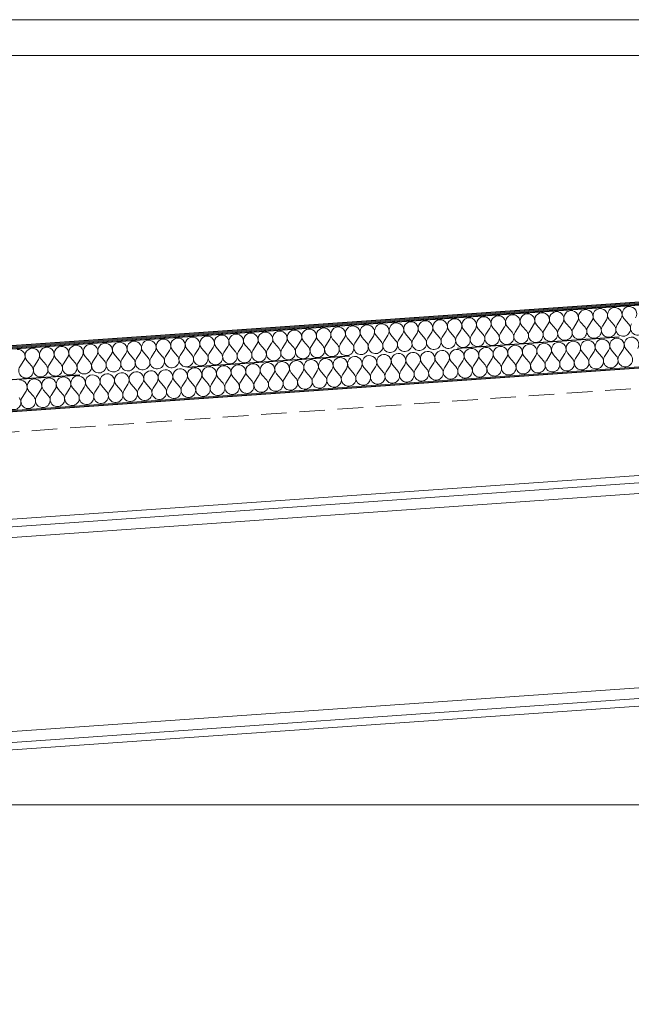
# Model space of a CAD drawing. Header units: millimetres. Extents: x 30792 to 66615, y -300 to 6970.
# Tile 21 of 58: x 42326 to 43523, y 5010 to 6935. Entities that reach past the tile are written whole.
import ezdxf

# ---------------------------------------------------------------- set-up
doc = ezdxf.new("R2010")
doc.units = ezdxf.units.MM
doc.header["$MEASUREMENT"] = 0
for name, pattern in [('Discontinu', [529.166651, 317.499995, -211.666656]), ('Pointillé', [75, 50, -25]), ('Wipeout_Contour', [1000, 0, -1000])]:
    doc.linetypes.add(name, pattern=pattern)
for name, color, linetype in [('Finitions - Etanchéité.5-Etanchéité', 7, 'Continuous'), ('Métal _ Charpente.Charp_Couv_Bard_Métal', 7, 'Continuous'), ('Métal _ Finitions.Charp_Couv_Bard_Méta', 7, 'Continuous'), ('Nouveau_Structure _ Murs maçonnés.GO', 7, 'Continuous')]:
    doc.layers.add(name, color=color, linetype=linetype)

# ---------------------------------------------------------------- blocks, each defined once
blk = doc.blocks.new('Élément de coupe_32')
at = {"layer": 'Nouveau_Structure _ Murs maçonnés.GO', "color": 251, "linetype": 'Continuous', "lineweight": 15, "true_color": 0x6a6a6a}
blk.add_line((40780, 5400), (56777.3, 5400), dxfattribs=at)
blk = doc.blocks.new('*X44')
at = {"layer": 'Finitions - Etanchéité.5-Etanchéité', "linetype": 'Continuous', "lineweight": 15, "true_color": 0x2e45b3}
blk.add_hatch(color=175, dxfattribs=at).paths.add_polyline_path([(33938.3, 5707.5), (33938.3, 5705.5), (48778.3, 6743.3), (48778.3, 6745.3)])
blk = doc.blocks.new('*X45')
at = {"layer": 'Finitions - Etanchéité.5-Etanchéité', "linetype": 'Continuous', "lineweight": 15, "true_color": 0x6a6a6a}
blk.add_hatch(color=251, dxfattribs=at).paths.add_polyline_path([(33938.3, 5709.5), (33938.3, 5707.5), (48778.3, 6745.3), (48778.3, 6747.3)])
blk = doc.blocks.new('*X46')
at = {"layer": 'Finitions - Etanchéité.5-Etanchéité', "linetype": 'Continuous', "lineweight": 15, "true_color": 0xe8e8e8}
blk.add_hatch(color=254, dxfattribs=at).paths.add_polyline_path([(33938.3, 5711.6), (33938.3, 5709.5), (48778.3, 6747.3), (48778.3, 6749.3)])
blk = doc.blocks.new('*X47')
at = {"layer": 'Finitions - Etanchéité.5-Etanchéité', "color": 2, "linetype": 'Continuous', "lineweight": 15, "true_color": 0xfee600}
for p, q in [((43290, 6323.7), (43280.7, 6334.5)), ((43295.7, 6324.1), (43303.5, 6336.1)), ((43318.6, 6325.7), (43309.2, 6336.5)), ((43324.3, 6326.1), (43332, 6338.1)), ((43347.1, 6327.7), (43337.7, 6338.5)), ((43352.8, 6328.1), (43360.5, 6340.1)), ((43375.6, 6329.7), (43366.2, 6340.5)), ((43381.3, 6330.1), (43389, 6342.1)), ((43404.1, 6331.6), (43394.7, 6342.5)), ((43409.8, 6332), (43417.5, 6344)), ((43432.6, 6333.6), (43423.2, 6344.4)), ((43438.3, 6334), (43446, 6346)), ((43461.1, 6335.6), (43451.7, 6346.4)), ((43466.8, 6336), (43474.5, 6348)), ((43489.6, 6337.6), (43480.2, 6348.4)), ((43495.3, 6338), (43503, 6350)), ((43518.1, 6339.6), (43508.7, 6350.4)), ((43010.7, 6304.1), (43018.5, 6316.1)), ((43033.5, 6305.7), (43024.2, 6316.5)), ((43039.2, 6306.1), (43047, 6318.1)), ((43062, 6307.7), (43052.7, 6318.5)), ((43067.7, 6308.1), (43075.5, 6320.1)), ((43090.5, 6309.7), (43081.2, 6320.5)), ((43096.2, 6310.1), (43104, 6322.1)), ((43119, 6311.7), (43109.7, 6322.5)), ((43124.7, 6312.1), (43132.5, 6324.1)), ((43147.5, 6313.7), (43138.2, 6324.5)), ((43153.2, 6314.1), (43161, 6326.1)), ((43176, 6315.7), (43166.7, 6326.5)), ((43181.7, 6316.1), (43189.5, 6328.1)), ((43204.5, 6317.7), (43195.2, 6328.5)), ((43210.2, 6318.1), (43218, 6330.1)), ((43233, 6319.7), (43223.7, 6330.5)), ((43238.7, 6320.1), (43246.5, 6332.1)), ((43261.5, 6321.7), (43252.2, 6332.5)), ((43267.2, 6322.1), (43275, 6334.1)), ((42725.7, 6284.2), (42733.5, 6296.2)), ((42748.5, 6285.8), (42739.2, 6296.6)), ((42754.2, 6286.2), (42762, 6298.2)), ((42777, 6287.8), (42767.7, 6298.6)), ((42782.7, 6288.2), (42790.5, 6300.2)), ((42805.5, 6289.8), (42796.2, 6300.6)), ((42811.2, 6290.2), (42819, 6302.2)), ((42834, 6291.8), (42824.7, 6302.6)), ((42839.7, 6292.2), (42847.5, 6304.2)), ((42862.5, 6293.8), (42853.2, 6304.6)), ((42868.2, 6294.2), (42876, 6306.2)), ((42891, 6295.8), (42881.7, 6306.6)), ((42896.7, 6296.2), (42904.5, 6308.2)), ((42919.5, 6297.8), (42910.2, 6308.6)), ((42925.2, 6298.2), (42933, 6310.2)), ((42948, 6299.8), (42938.7, 6310.6)), ((42953.7, 6300.2), (42961.5, 6312.2)), ((42976.5, 6301.8), (42967.2, 6312.6)), ((42982.2, 6302.2), (42990, 6314.2)), ((43005, 6303.7), (42995.7, 6314.5)), ((42463.5, 6265.9), (42454.1, 6276.7)), ((42469.2, 6266.3), (42476.9, 6278.3)), ((42492, 6267.9), (42482.7, 6278.7)), ((42497.7, 6268.3), (42505.5, 6280.3)), ((42520.5, 6269.9), (42511.2, 6280.7)), ((42526.2, 6270.3), (42534, 6282.3)), ((42549, 6271.9), (42539.7, 6282.7)), ((42554.7, 6272.3), (42562.5, 6284.3)), ((42577.5, 6273.9), (42568.2, 6284.7)), ((42583.2, 6274.2), (42591, 6286.2)), ((42606, 6275.8), (42596.7, 6286.6)), ((42611.7, 6276.2), (42619.5, 6288.2)), ((42634.5, 6277.8), (42625.2, 6288.6)), ((42640.2, 6278.2), (42648, 6290.2)), ((42663, 6279.8), (42653.7, 6290.6)), ((42668.7, 6280.2), (42676.5, 6292.2)), ((42691.5, 6281.8), (42682.2, 6292.6)), ((42697.2, 6282.2), (42705, 6294.2)), ((42720, 6283.8), (42710.7, 6294.6)), ((42326.7, 6256.3), (42334.4, 6268.3)), ((42349.5, 6257.9), (42340.1, 6268.7)), ((42355.2, 6258.3), (42362.9, 6270.3)), ((42378, 6259.9), (42368.6, 6270.7)), ((42383.7, 6260.3), (42391.4, 6272.3)), ((42406.5, 6261.9), (42397.1, 6272.7)), ((42412.2, 6262.3), (42419.9, 6274.3)), ((42435, 6263.9), (42425.6, 6274.7)), ((42440.7, 6264.3), (42448.4, 6276.3))]:
    blk.add_line(p, q, dxfattribs=at)
for centre, start, end in [((43519.5, 6359.8), 94, 220.8699), ((43519.5, 6359.8), 327.1301, 94), ((43234.5, 6339.8), 94, 220.8699), ((43234.5, 6339.8), 327.1301, 94), ((43263, 6341.8), 94, 220.8699), ((43263, 6341.8), 327.1301, 94), ((43291.5, 6343.8), 94, 220.8699), ((43291.5, 6343.8), 327.1301, 94), ((43320, 6345.8), 94, 220.8699), ((43320, 6345.8), 327.1301, 94), ((43348.5, 6347.8), 94, 220.8699), ((43348.5, 6347.8), 327.1301, 94), ((43377, 6349.8), 94, 220.8699), ((43377, 6349.8), 327.1301, 94), ((43405.5, 6351.8), 94, 220.8699), ((43405.5, 6351.8), 327.1301, 94), ((43434, 6353.8), 94, 220.8699), ((43434, 6353.8), 327.1301, 94), ((43462.5, 6355.8), 94, 220.8699), ((43462.5, 6355.8), 327.1301, 94), ((43491, 6357.8), 94, 220.8699), ((43491, 6357.8), 327.1301, 94), ((42978, 6321.9), 94, 220.8699), ((42978, 6321.9), 327.1301, 94), ((43006.5, 6323.9), 94, 220.8699), ((43006.5, 6323.9), 327.1301, 94), ((43035, 6325.9), 94, 220.8699), ((43035, 6325.9), 327.1301, 94), ((43063.5, 6327.9), 94, 220.8699), ((43063.5, 6327.9), 327.1301, 94), ((43092, 6329.9), 94, 220.8699), ((43092, 6329.9), 327.1301, 94), ((43120.5, 6331.9), 94, 220.8699), ((43120.5, 6331.9), 327.1301, 94), ((43149, 6333.9), 94, 220.8699), ((43149, 6333.9), 327.1301, 94), ((43177.5, 6335.9), 94, 220.8699), ((43177.5, 6335.9), 327.1301, 94), ((43206, 6337.8), 94, 220.8699), ((43206, 6337.8), 327.1301, 94), ((43450.3, 6326.3), 147.1301, 40.8699), ((43478.8, 6328.3), 147.1301, 40.8699), ((43507.3, 6330.3), 147.1301, 40.8699), ((43535.8, 6332.3), 147.1301, 40.8699), ((42693, 6302), 94, 220.8699), ((42693, 6302), 327.1301, 94), ((42721.5, 6304), 94, 220.8699), ((42721.5, 6304), 327.1301, 94), ((42750, 6306), 94, 220.8699), ((42750, 6306), 327.1301, 94), ((42778.5, 6308), 94, 220.8699), ((42778.5, 6308), 327.1301, 94), ((42807, 6309.9), 94, 220.8699), ((42807, 6309.9), 327.1301, 94), ((42835.5, 6311.9), 94, 220.8699), ((42835.5, 6311.9), 327.1301, 94), ((42864, 6313.9), 94, 220.8699), ((42864, 6313.9), 327.1301, 94), ((42892.5, 6315.9), 94, 220.8699), ((42892.5, 6315.9), 327.1301, 94), ((42921, 6317.9), 94, 220.8699), ((42921, 6317.9), 327.1301, 94), ((42949.5, 6319.9), 94, 220.8699), ((42949.5, 6319.9), 327.1301, 94), ((43165.2, 6306.4), 147.1301, 40.8699), ((43193.7, 6308.4), 147.1301, 40.8699), ((43222.2, 6310.3), 147.1301, 40.8699), ((43250.7, 6312.3), 147.1301, 40.8699), ((43279.2, 6314.3), 147.1301, 40.8699), ((43307.7, 6316.3), 147.1301, 40.8699), ((43336.3, 6318.3), 147.1301, 40.8699), ((43364.8, 6320.3), 147.1301, 40.8699), ((43393.3, 6322.3), 147.1301, 40.8699), ((43421.8, 6324.3), 147.1301, 40.8699), ((42407.9, 6282), 94, 220.8699), ((42407.9, 6282), 327.1301, 94), ((42436.4, 6284), 94, 220.8699), ((42436.4, 6284), 327.1301, 94), ((42465, 6286), 94, 220.8699), ((42465, 6286), 327.1301, 94), ((42493.5, 6288), 94, 220.8699), ((42493.5, 6288), 327.1301, 94), ((42522, 6290), 94, 220.8699), ((42522, 6290), 327.1301, 94), ((42550.5, 6292), 94, 220.8699), ((42550.5, 6292), 327.1301, 94), ((42579, 6294), 94, 220.8699), ((42579, 6294), 327.1301, 94), ((42607.5, 6296), 94, 220.8699), ((42607.5, 6296), 327.1301, 94), ((42636, 6298), 94, 220.8699), ((42636, 6298), 327.1301, 94), ((42664.5, 6300), 94, 220.8699), ((42664.5, 6300), 327.1301, 94), ((42908.7, 6288.4), 147.1301, 40.8699), ((42937.2, 6290.4), 147.1301, 40.8699), ((42965.7, 6292.4), 147.1301, 40.8699), ((42994.2, 6294.4), 147.1301, 40.8699), ((43022.7, 6296.4), 147.1301, 40.8699), ((43051.2, 6298.4), 147.1301, 40.8699), ((43079.7, 6300.4), 147.1301, 40.8699), ((43108.2, 6302.4), 147.1301, 40.8699), ((43136.7, 6304.4), 147.1301, 40.8699), ((42322.4, 6276.1), 327.1301, 94), ((42350.9, 6278.1), 94, 220.8699), ((42350.9, 6278.1), 327.1301, 94), ((42379.4, 6280.1), 94, 220.8699), ((42379.4, 6280.1), 327.1301, 94), ((42623.7, 6268.5), 147.1301, 40.8699), ((42652.2, 6270.5), 147.1301, 40.8699), ((42680.7, 6272.5), 147.1301, 40.8699), ((42709.2, 6274.5), 147.1301, 40.8699), ((42737.7, 6276.5), 147.1301, 40.8699), ((42766.2, 6278.5), 147.1301, 40.8699), ((42794.7, 6280.4), 147.1301, 40.8699), ((42823.2, 6282.4), 147.1301, 40.8699), ((42851.7, 6284.4), 147.1301, 40.8699), ((42880.2, 6286.4), 147.1301, 40.8699), ((42338.7, 6248.6), 147.1301, 40.8699), ((42367.2, 6250.6), 147.1301, 40.8699), ((42395.7, 6252.5), 147.1301, 40.8699), ((42424.2, 6254.5), 147.1301, 40.8699), ((42452.7, 6256.5), 147.1301, 40.8699), ((42481.2, 6258.5), 147.1301, 40.8699), ((42509.7, 6260.5), 147.1301, 40.8699), ((42538.2, 6262.5), 147.1301, 40.8699), ((42566.7, 6264.5), 147.1301, 40.8699), ((42595.2, 6266.5), 147.1301, 40.8699)]:
    blk.add_arc(centre, 14.3, start, end, dxfattribs=at)
blk = doc.blocks.new('*X48')
at = {"layer": 'Finitions - Etanchéité.5-Etanchéité', "color": 2, "linetype": 'Continuous', "lineweight": 15, "true_color": 0xfee600}
for p, q in [((43328.4, 6266.2), (43336.2, 6278.2)), ((43351.2, 6267.8), (43341.9, 6278.6)), ((43356.9, 6268.2), (43364.7, 6280.2)), ((43379.7, 6269.8), (43370.4, 6280.6)), ((43385.4, 6270.2), (43393.2, 6282.2)), ((43408.2, 6271.8), (43398.9, 6282.6)), ((43413.9, 6272.2), (43421.7, 6284.2)), ((43436.7, 6273.8), (43427.4, 6284.6)), ((43442.4, 6274.2), (43450.2, 6286.2)), ((43465.2, 6275.8), (43455.9, 6286.6)), ((43470.9, 6276.2), (43478.7, 6288.2)), ((43493.7, 6277.8), (43484.4, 6288.6)), ((43499.4, 6278.2), (43507.2, 6290.2)), ((43522.2, 6279.8), (43512.9, 6290.6)), ((43043.4, 6246.3), (43051.2, 6258.3)), ((43066.2, 6247.9), (43056.9, 6258.7)), ((43071.9, 6248.3), (43079.7, 6260.3)), ((43094.7, 6249.9), (43085.4, 6260.7)), ((43100.4, 6250.3), (43108.2, 6262.3)), ((43123.2, 6251.9), (43113.9, 6262.7)), ((43128.9, 6252.3), (43136.7, 6264.3)), ((43151.7, 6253.9), (43142.4, 6264.7)), ((43157.4, 6254.3), (43165.2, 6266.3)), ((43180.2, 6255.9), (43170.9, 6266.7)), ((43185.9, 6256.2), (43193.7, 6268.2)), ((43208.7, 6257.8), (43199.4, 6268.6)), ((43214.4, 6258.2), (43222.2, 6270.2)), ((43237.2, 6259.8), (43227.9, 6270.6)), ((43242.9, 6260.2), (43250.7, 6272.2)), ((43265.7, 6261.8), (43256.4, 6272.6)), ((43271.4, 6262.2), (43279.2, 6274.2)), ((43294.2, 6263.8), (43284.9, 6274.6)), ((43299.9, 6264.2), (43307.7, 6276.2)), ((43322.7, 6265.8), (43313.4, 6276.6)), ((42758.4, 6226.4), (42766.2, 6238.4)), ((42781.2, 6227.9), (42771.9, 6238.8)), ((42786.9, 6228.3), (42794.7, 6240.3)), ((42809.7, 6229.9), (42800.4, 6240.7)), ((42815.4, 6230.3), (42823.2, 6242.3)), ((42838.2, 6231.9), (42828.9, 6242.7)), ((42843.9, 6232.3), (42851.7, 6244.3)), ((42866.7, 6233.9), (42857.4, 6244.7)), ((42872.4, 6234.3), (42880.2, 6246.3)), ((42895.2, 6235.9), (42885.9, 6246.7)), ((42900.9, 6236.3), (42908.7, 6248.3)), ((42923.7, 6237.9), (42914.4, 6248.7)), ((42929.4, 6238.3), (42937.2, 6250.3)), ((42952.2, 6239.9), (42942.9, 6250.7)), ((42957.9, 6240.3), (42965.7, 6252.3)), ((42980.7, 6241.9), (42971.4, 6252.7)), ((42986.4, 6242.3), (42994.2, 6254.3)), ((43009.2, 6243.9), (42999.9, 6254.7)), ((43014.9, 6244.3), (43022.7, 6256.3)), ((43037.7, 6245.9), (43028.4, 6256.7)), ((42501.9, 6208.4), (42509.6, 6220.4)), ((42524.7, 6210), (42515.3, 6220.8)), ((42530.4, 6210.4), (42538.1, 6222.4)), ((42553.2, 6212), (42543.8, 6222.8)), ((42558.9, 6212.4), (42566.6, 6224.4)), ((42581.7, 6214), (42572.3, 6224.8)), ((42587.4, 6214.4), (42595.1, 6226.4)), ((42610.2, 6216), (42600.8, 6226.8)), ((42615.9, 6216.4), (42623.6, 6228.4)), ((42638.7, 6218), (42629.3, 6228.8)), ((42644.4, 6218.4), (42652.1, 6230.4)), ((42667.2, 6220), (42657.8, 6230.8)), ((42672.9, 6220.4), (42680.6, 6232.4)), ((42695.7, 6222), (42686.3, 6232.8)), ((42701.4, 6222.4), (42709.1, 6234.4)), ((42724.2, 6224), (42714.9, 6234.8)), ((42729.9, 6224.4), (42737.7, 6236.4)), ((42752.7, 6226), (42743.4, 6236.8)), ((42330.9, 6196.5), (42338.6, 6208.5)), ((42353.7, 6198.1), (42344.3, 6208.9)), ((42359.4, 6198.5), (42367.1, 6210.4)), ((42382.2, 6200), (42372.8, 6210.8)), ((42387.9, 6200.4), (42395.6, 6212.4)), ((42410.7, 6202), (42401.3, 6212.8)), ((42416.4, 6202.4), (42424.1, 6214.4)), ((42439.2, 6204), (42429.8, 6214.8)), ((42444.9, 6204.4), (42452.6, 6216.4)), ((42467.7, 6206), (42458.3, 6216.8)), ((42473.4, 6206.4), (42481.1, 6218.4)), ((42496.2, 6208), (42486.8, 6218.8))]:
    blk.add_line(p, q, dxfattribs=at)
for centre, start, end in [((43267.2, 6282), 94, 220.8699), ((43267.2, 6282), 327.1301, 94), ((43295.7, 6284), 94, 220.8699), ((43295.7, 6284), 327.1301, 94), ((43324.2, 6286), 94, 220.8699), ((43324.2, 6286), 327.1301, 94), ((43352.7, 6288), 94, 220.8699), ((43352.7, 6288), 327.1301, 94), ((43381.2, 6290), 94, 220.8699), ((43381.2, 6290), 327.1301, 94), ((43409.7, 6291.9), 94, 220.8699), ((43409.7, 6291.9), 327.1301, 94), ((43438.2, 6293.9), 94, 220.8699), ((43438.2, 6293.9), 327.1301, 94), ((43466.7, 6295.9), 94, 220.8699), ((43466.7, 6295.9), 327.1301, 94), ((43495.2, 6297.9), 94, 220.8699), ((43495.2, 6297.9), 327.1301, 94), ((43523.7, 6299.9), 94, 220.8699), ((43523.7, 6299.9), 327.1301, 94), ((43010.7, 6264), 94, 220.8699), ((43010.7, 6264), 327.1301, 94), ((43039.2, 6266), 94, 220.8699), ((43039.2, 6266), 327.1301, 94), ((43067.7, 6268), 94, 220.8699), ((43067.7, 6268), 327.1301, 94), ((43096.2, 6270), 94, 220.8699), ((43096.2, 6270), 327.1301, 94), ((43124.7, 6272), 94, 220.8699), ((43124.7, 6272), 327.1301, 94), ((43153.2, 6274), 94, 220.8699), ((43153.2, 6274), 327.1301, 94), ((43181.7, 6276), 94, 220.8699), ((43181.7, 6276), 327.1301, 94), ((43210.2, 6278), 94, 220.8699), ((43210.2, 6278), 327.1301, 94), ((43238.7, 6280), 94, 220.8699), ((43238.7, 6280), 327.1301, 94), ((43482.9, 6268.4), 147.1301, 40.8699), ((43511.4, 6270.4), 147.1301, 40.8699), ((42725.7, 6244.1), 94, 220.8699), ((42725.7, 6244.1), 327.1301, 94), ((42754.2, 6246.1), 94, 220.8699), ((42754.2, 6246.1), 327.1301, 94), ((42782.7, 6248.1), 94, 220.8699), ((42782.7, 6248.1), 327.1301, 94), ((42811.2, 6250.1), 94, 220.8699), ((42811.2, 6250.1), 327.1301, 94), ((42839.7, 6252.1), 94, 220.8699), ((42839.7, 6252.1), 327.1301, 94), ((42868.2, 6254.1), 94, 220.8699), ((42868.2, 6254.1), 327.1301, 94), ((42896.7, 6256.1), 94, 220.8699), ((42896.7, 6256.1), 327.1301, 94), ((42925.2, 6258.1), 94, 220.8699), ((42925.2, 6258.1), 327.1301, 94), ((42953.7, 6260.1), 94, 220.8699), ((42953.7, 6260.1), 327.1301, 94), ((42982.2, 6262.1), 94, 220.8699), ((42982.2, 6262.1), 327.1301, 94), ((43197.9, 6248.5), 147.1301, 40.8699), ((43226.4, 6250.5), 147.1301, 40.8699), ((43254.9, 6252.5), 147.1301, 40.8699), ((43283.4, 6254.5), 147.1301, 40.8699), ((43311.9, 6256.5), 147.1301, 40.8699), ((43340.4, 6258.5), 147.1301, 40.8699), ((43368.9, 6260.5), 147.1301, 40.8699), ((43397.4, 6262.4), 147.1301, 40.8699), ((43425.9, 6264.4), 147.1301, 40.8699), ((43454.4, 6266.4), 147.1301, 40.8699), ((42440.6, 6224.2), 94, 220.8699), ((42440.6, 6224.2), 327.1301, 94), ((42469.1, 6226.2), 94, 220.8699), ((42469.1, 6226.2), 327.1301, 94), ((42497.6, 6228.2), 94, 220.8699), ((42497.6, 6228.2), 327.1301, 94), ((42526.1, 6230.2), 94, 220.8699), ((42526.1, 6230.2), 327.1301, 94), ((42554.6, 6232.2), 94, 220.8699), ((42554.6, 6232.2), 327.1301, 94), ((42583.1, 6234.1), 94, 220.8699), ((42583.1, 6234.1), 327.1301, 94), ((42611.6, 6236.1), 94, 220.8699), ((42611.6, 6236.1), 327.1301, 94), ((42640.1, 6238.1), 94, 220.8699), ((42640.1, 6238.1), 327.1301, 94), ((42668.6, 6240.1), 94, 220.8699), ((42668.6, 6240.1), 327.1301, 94), ((42697.2, 6242.1), 94, 220.8699), ((42697.2, 6242.1), 327.1301, 94), ((42941.4, 6230.6), 147.1301, 40.8699), ((42969.9, 6232.6), 147.1301, 40.8699), ((42998.4, 6234.5), 147.1301, 40.8699), ((43026.9, 6236.5), 147.1301, 40.8699), ((43055.4, 6238.5), 147.1301, 40.8699), ((43083.9, 6240.5), 147.1301, 40.8699), ((43112.4, 6242.5), 147.1301, 40.8699), ((43140.9, 6244.5), 147.1301, 40.8699), ((43169.4, 6246.5), 147.1301, 40.8699), ((42326.6, 6216.2), 327.1301, 94), ((42355.1, 6218.2), 94, 220.8699), ((42355.1, 6218.2), 327.1301, 94), ((42383.6, 6220.2), 94, 220.8699), ((42383.6, 6220.2), 327.1301, 94), ((42412.1, 6222.2), 94, 220.8699), ((42412.1, 6222.2), 327.1301, 94), ((42656.4, 6210.6), 147.1301, 40.8699), ((42684.9, 6212.6), 147.1301, 40.8699), ((42713.4, 6214.6), 147.1301, 40.8699), ((42741.9, 6216.6), 147.1301, 40.8699), ((42770.4, 6218.6), 147.1301, 40.8699), ((42798.9, 6220.6), 147.1301, 40.8699), ((42827.4, 6222.6), 147.1301, 40.8699), ((42855.9, 6224.6), 147.1301, 40.8699), ((42884.4, 6226.6), 147.1301, 40.8699), ((42912.9, 6228.6), 147.1301, 40.8699), ((42371.4, 6190.7), 147.1301, 40.8699), ((42399.9, 6192.7), 147.1301, 40.8699), ((42428.4, 6194.7), 147.1301, 40.8699), ((42456.9, 6196.7), 147.1301, 40.8699), ((42485.4, 6198.7), 147.1301, 40.8699), ((42513.9, 6200.7), 147.1301, 40.8699), ((42542.4, 6202.7), 147.1301, 40.8699), ((42570.9, 6204.6), 147.1301, 40.8699), ((42599.4, 6206.6), 147.1301, 40.8699), ((42627.9, 6208.6), 147.1301, 40.8699), ((42314.4, 6186.7), 147.1301, 40.8699), ((42342.9, 6188.7), 147.1301, 40.8699)]:
    blk.add_arc(centre, 14.3, start, end, dxfattribs=at)
blk = doc.blocks.new('Élément de coupe_35')
at = {"layer": 'Finitions - Etanchéité.5-Etanchéité', "linetype": 'Continuous', "lineweight": 15, "true_color": 0x3e35cc}
blk.add_hatch(color=182, dxfattribs=at).paths.add_polyline_path([(33938.3, 5585.2), (33938.3, 5583.2), (48778.3, 6621), (48778.3, 6623)])
at = {"layer": 'Finitions - Etanchéité.5-Etanchéité', "linetype": 'Continuous', "lineweight": 15, "true_color": 0x2e45b3}
h = blk.add_hatch(dxfattribs=at)
h.set_pattern_fill('Acier', color=175, style=0, pattern_type=2)
h.set_pattern_definition([(49, (0, 0), (-84.90483, 73.80664), []), (49, (-28.3, 24.6), (-84.90483, 73.80664), [])])
h.paths.add_polyline_path([(33938.3, 5583.2), (33938.3, 5582.3), (48778.3, 6620.1), (48778.3, 6621)])
at = {"layer": 'Finitions - Etanchéité.5-Etanchéité', "lineweight": 0}
for name in ['*X46', '*X45', '*X44']:
    blk.add_blockref(name, (0, 0), dxfattribs=at)
at = {"color": 254, "linetype": 'Wipeout_Contour', "lineweight": 0, "ltscale": 167295.306483}
blk.add_wipeout([(33938.3, 5705.5), (33938.3, 5645.4), (48778.3, 6683.1), (48778.3, 6743.3)], dxfattribs=at).dxf.layer = 'Finitions - Etanchéité.5-Etanchéité'
at = {"layer": 'Finitions - Etanchéité.5-Etanchéité', "lineweight": 0}
blk.add_blockref('*X47', (0, 0), dxfattribs=at)
at = {"color": 254, "linetype": 'Wipeout_Contour', "lineweight": 0, "ltscale": 167259.239096}
blk.add_wipeout([(33938.3, 5645.4), (33938.3, 5585.2), (48778.3, 6623), (48778.3, 6683.1)], dxfattribs=at).dxf.layer = 'Finitions - Etanchéité.5-Etanchéité'
at = {"layer": 'Finitions - Etanchéité.5-Etanchéité', "color": 7, "linetype": 'Continuous', "lineweight": 25}
for p, q in [((48778.3, 6749.3), (33938.3, 5711.6)), ((48778.3, 6743.3), (33938.3, 5705.5))]:
    blk.add_line(p, q, dxfattribs=at)
at = {"layer": 'Finitions - Etanchéité.5-Etanchéité', "color": 7, "linetype": 'Continuous', "lineweight": 15}
for p, q in [((48778.3, 6747.3), (33938.3, 5709.5)), ((48778.3, 6745.3), (33938.3, 5707.5)), ((48778.3, 6623), (33938.3, 5585.2)), ((48778.3, 6621), (33938.3, 5583.2)), ((48778.3, 6620.1), (33938.3, 5582.3))]:
    blk.add_line(p, q, dxfattribs=at)
at = {"layer": 'Finitions - Etanchéité.5-Etanchéité', "color": 7, "linetype": 'Discontinu', "lineweight": 25}
blk.add_line((48778.3, 6683.1), (33938.3, 5645.4), dxfattribs=at)
at = {"layer": 'Finitions - Etanchéité.5-Etanchéité', "color": 251, "linetype": 'Pointillé', "lineweight": 15, "true_color": 0x6a6a6a}
blk.add_line((43596.8, 6218.5), (42200.2, 6120.9), dxfattribs=at)
at = {"layer": 'Finitions - Etanchéité.5-Etanchéité', "lineweight": 0}
blk.add_blockref('*X48', (0, 0), dxfattribs=at)
blk = doc.blocks.new('Élément de coupe_63')
at = {"layer": 'Métal _ Finitions.Charp_Couv_Bard_Méta', "color": 7, "linetype": 'Continuous', "lineweight": 15}
for p, q in [((34067.3, 6935), (44196.6, 6935)), ((34067.3, 6865), (43999.5, 6865))]:
    blk.add_line(p, q, dxfattribs=at)
blk = doc.blocks.new('Élément de coupe_115')
at = {"layer": 'Métal _ Charpente.Charp_Couv_Bard_Métal', "color": 7, "linetype": 'Continuous', "lineweight": 15}
for p, q in [((47840.6, 6344.8), (35166.2, 5458.5)), ((47841.6, 6330.3), (35167.3, 5444)), ((47843.1, 6309.3), (35168.7, 5423)), ((47869.5, 5931.4), (35195.1, 5045.2)), ((47870.9, 5910.5), (35196.6, 5024.2)), ((47872, 5895.9), (35197.6, 5009.6))]:
    blk.add_line(p, q, dxfattribs=at)

msp = doc.modelspace()

# ---------------------------------------------------------------- block references
at = {"layer": 'Finitions - Etanchéité.5-Etanchéité', "lineweight": 0}
msp.add_blockref('Élément de coupe_35', (0, 0), dxfattribs=at)
at = {"layer": 'Métal _ Finitions.Charp_Couv_Bard_Méta', "lineweight": 0}
msp.add_blockref('Élément de coupe_63', (0, 0), dxfattribs=at)
at = {"layer": 'Nouveau_Structure _ Murs maçonnés.GO', "lineweight": 0}
msp.add_blockref('Élément de coupe_32', (0, 0), dxfattribs=at)

# ---------------------------------------------------------------- next in the draw order: block references
at = {"layer": 'Métal _ Charpente.Charp_Couv_Bard_Métal', "lineweight": 0}
msp.add_blockref('Élément de coupe_115', (0, 0), dxfattribs=at)

doc.saveas('drawing.dxf')
